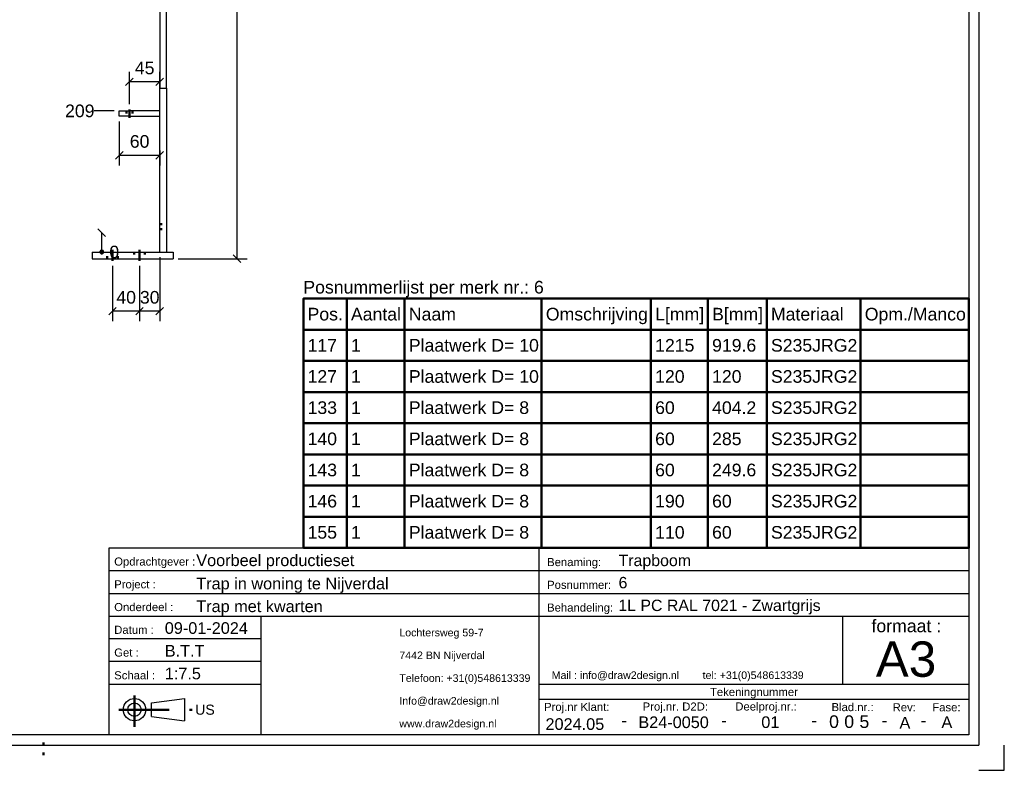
# Model space of a CAD drawing. Header units: millimetres. Extents: x -40 to 380, y -1148 to -851.
# Tile 3 of 4: x 185 to 380, y -1148 to -1000. Entities that reach past the tile are written whole.
import ezdxf
from ezdxf.enums import TextEntityAlignment as Align

# ---------------------------------------------------------------- set-up
doc = ezdxf.new("R2010")
doc.units = ezdxf.units.MM
for name, pattern in [('DASHDOT', [8.5, 4, -2, 0.5, -2]), ('DOT', [2, 0.5, -1.5]), ('STRICHPUNKT2', [18.5, 10, -4, 0.5, -4])]:
    doc.linetypes.add(name, pattern=pattern)
doc.layers.get('0').update_dxf_attribs({"linetype": 'CONTINUOUS'})
for name, color, linetype in [('DIM49', 4, 'CONTINUOUS'), ('LE_MIDDLE', 7, 'CONTINUOUS'), ('TXT_ALL', 7, 'CONTINUOUS'), ('TXT_DIM49', 2, 'CONTINUOUS'), ('TXT_YELLOW', 2, 'CONTINUOUS')]:
    doc.layers.add(name, color=color, linetype=linetype)
doc.layers.add('LE_ALL', color=7, linetype='CONTINUOUS', lineweight=50)
doc.styles.add('ARIAL', font='arial.ttf')

# ---------------------------------------------------------------- blocks, each defined once
blk = doc.blocks.new('BOM-P6_00003', base_point=(241.38, -1104.49))
at = {"layer": 'LE_ALL', "color": 8}
for p, q in [((249.95, -1055.16), (249.95, -1104.49)), ((261.41, -1055.16), (261.41, -1104.49)), ((288.5, -1055.16), (288.5, -1104.49)), ((310.11, -1055.16), (310.11, -1104.49)), ((321.37, -1055.16), (321.37, -1104.49)), ((333.01, -1055.16), (333.01, -1104.49)), ((351.56, -1055.16), (351.56, -1104.49)), ((241.38, -1061.32), (372.98, -1061.32)), ((241.38, -1067.49), (372.98, -1067.49)), ((241.38, -1073.66), (372.98, -1073.66)), ((241.38, -1079.82), (372.98, -1079.82)), ((241.38, -1085.99), (372.98, -1085.99)), ((241.38, -1092.16), (372.98, -1092.16)), ((241.38, -1098.32), (372.98, -1098.32))]:
    blk.add_line(p, q, dxfattribs=at)
blk.add_lwpolyline([(241.38, -1104.49), (372.98, -1104.49), (372.98, -1055.16), (241.38, -1055.16)], close=True, dxfattribs=at)
at = {"layer": 'TXT_YELLOW', "style": 'ARIAL'}
blk.add_text('Posnummerlijst per merk nr.: 6', height=2.5, dxfattribs=at).set_placement((241.38, -1054.16))
for s, p in [('Pos.', (242.21, -1058.24)), ('Aantal', (250.79, -1058.24)), ('Naam', (262.24, -1058.24)), ('Omschrijving', (289.33, -1058.24)), ('L[mm]', (310.94, -1058.24)), ('B[mm]', (322.2, -1058.24)), ('Materiaal', (333.84, -1058.24)), ('Opm./Manco', (352.39, -1058.24)), ('Plaatwerk D= 10', (262.24, -1064.41)), ('117', (242.21, -1064.41)), ('1', (250.79, -1064.41)), ('1215', (310.94, -1064.41)), ('919.6', (322.2, -1064.41)), ('S235JRG2', (333.84, -1064.41)), ('127', (242.21, -1070.57)), ('1', (250.79, -1070.57)), ('Plaatwerk D= 10', (262.24, -1070.57)), ('120', (310.94, -1070.57)), ('120', (322.2, -1070.57)), ('S235JRG2', (333.84, -1070.57)), ('133', (242.21, -1076.74)), ('1', (250.79, -1076.74)), ('Plaatwerk D= 8', (262.24, -1076.74)), ('60', (310.94, -1076.74)), ('404.2', (322.2, -1076.74)), ('S235JRG2', (333.84, -1076.74)), ('140', (242.21, -1082.91)), ('1', (250.79, -1082.91)), ('Plaatwerk D= 8', (262.24, -1082.91)), ('60', (310.94, -1082.91)), ('285', (322.2, -1082.91)), ('S235JRG2', (333.84, -1082.91)), ('143', (242.21, -1089.07)), ('1', (250.79, -1089.07)), ('Plaatwerk D= 8', (262.24, -1089.07)), ('60', (310.94, -1089.07)), ('249.6', (322.2, -1089.07)), ('S235JRG2', (333.84, -1089.07)), ('146', (242.21, -1095.24)), ('1', (250.79, -1095.24)), ('Plaatwerk D= 8', (262.24, -1095.24)), ('190', (310.94, -1095.24)), ('60', (322.2, -1095.24)), ('S235JRG2', (333.84, -1095.24)), ('Plaatwerk D= 8', (262.24, -1101.41)), ('155', (242.21, -1101.41)), ('1', (250.79, -1101.41)), ('110', (310.94, -1101.41)), ('60', (322.2, -1101.41)), ('S235JRG2', (333.84, -1101.41))]:
    blk.add_text(s, height=2.5, dxfattribs=at).set_placement(p, align=Align.MIDDLE_LEFT)
blk = doc.blocks.new('TFIELD_00005', base_point=(354.57, -1126.49))
at = {"layer": 'TXT_YELLOW', "style": 'ARIAL'}
blk.add_text('A3', height=7, dxfattribs=at).set_placement((354.57, -1126.49), align=Align.MIDDLE_LEFT)
blk = doc.blocks.new('FLEX_00004', base_point=(360.48, -1131.49))
blk.add_blockref('TFIELD_00005', (354.57, -1126.49))
blk = doc.blocks.new('TFIELD_00008', base_point=(290.49, -1129.67))
at = {"layer": 'TXT_YELLOW', "style": 'ARIAL'}
blk.add_text('Mail : info@draw2design.nl        tel: +31(0)548613339', height=1.5, dxfattribs=at).set_placement((290.49, -1129.67), align=Align.MIDDLE_LEFT)
blk = doc.blocks.new('FLEX_00007', base_point=(290.49, -1130.92))
blk.add_blockref('TFIELD_00008', (290.49, -1129.67))
blk = doc.blocks.new('DRAW2DESIGNLOGO_00006', base_point=(290.42, -1128))
blk.add_blockref('FLEX_00007', (290.49, -1130.92))
blk = doc.blocks.new('TFIELD_00012', base_point=(219.98, -1136.49))
at = {"layer": 'TXT_YELLOW', "style": 'ARIAL'}
blk.add_text('US', height=2, dxfattribs=at).set_placement((219.98, -1136.49), align=Align.MIDDLE_LEFT)
blk = doc.blocks.new('FLEX_00011', base_point=(219.98, -1136.49))
blk.add_blockref('TFIELD_00012', (219.98, -1136.49))
blk = doc.blocks.new('US_00010', base_point=(209.32, -1136.49))
blk.add_line((211.34, -1137.82), (217.9, -1138.71))
blk.add_lwpolyline([(211.34, -1137.82), (211.34, -1135.16), (217.9, -1134.27), (217.9, -1138.71)])
for radius in [2.22, 1.33]:
    blk.add_circle((207.98, -1136.49), radius)
at = {"layer": 'LE_ALL', "color": 1, "linetype": 'STRICHPUNKT2'}
for p, q in [((207.98, -1133.67), (207.98, -1139.89)), ((204.88, -1136.49), (219.75, -1136.49))]:
    blk.add_line(p, q, dxfattribs=at)
blk.add_blockref('FLEX_00011', (219.98, -1136.49))
blk = doc.blocks.new('TFIELD_00015', base_point=(260.36, -1139.24))
at = {"layer": 'TXT_YELLOW', "style": 'ARIAL'}
for s, p in [('Lochtersweg 59-7', (260.36, -1121.24)), ('7442 BN Nijverdal', (260.36, -1125.74)), ('Telefoon: +31(0)548613339', (260.36, -1130.24)), ('Info@draw2design.nl', (260.36, -1134.74)), ('www.draw2design.nl', (260.36, -1139.24))]:
    blk.add_text(s, height=1.5, dxfattribs=at).set_placement(p, align=Align.MIDDLE_LEFT)
blk = doc.blocks.new('FLEX_00014', base_point=(273.17, -1141.49))
blk.add_blockref('TFIELD_00015', (260.36, -1139.24))
blk = doc.blocks.new('D2D_00013', base_point=(233.23, -1139.63))
blk.add_blockref('FLEX_00014', (273.17, -1141.49))
blk = doc.blocks.new('SCHRIFE_00017', base_point=(213.98, -1121.49))
for p, q in [((202.98, -1104.49), (287.98, -1104.49)), ((287.98, -1104.49), (372.98, -1104.49)), ((287.98, -1141.49), (287.98, -1104.49)), ((372.98, -1104.49), (372.98, -1141.49)), ((202.98, -1108.99), (287.98, -1108.99)), ((287.98, -1108.99), (372.98, -1108.99)), ((202.98, -1113.49), (287.98, -1113.49)), ((287.98, -1113.49), (372.98, -1113.49)), ((202.98, -1117.99), (372.98, -1117.99)), ((232.98, -1117.99), (232.98, -1141.49)), ((347.98, -1117.99), (347.98, -1131.49)), ((232.98, -1122.49), (202.98, -1122.49)), ((232.98, -1126.99), (202.98, -1126.99)), ((232.98, -1131.49), (202.98, -1131.49)), ((372.98, -1131.49), (287.98, -1131.49)), ((372.98, -1134.49), (287.98, -1134.49))]:
    blk.add_line(p, q)
blk.add_lwpolyline([(372.98, -1141.49), (202.98, -1141.49), (202.98, -1104.49)])
at = {"layer": 'TXT_YELLOW', "style": 'ARIAL'}
for s, height, p in [('Voorbeel productieset', 2.3, (220.21, -1108.09)), ('Trapboom', 2.25, (303.71, -1108.09)), ('Trap in woning te Nijverdal', 2.3, (220.21, -1112.69)), ('6', 2.25, (303.71, -1112.48)), ('Trap met kwarten', 2.3, (220.21, -1117.19)), ('1L PC RAL 7021 - Zwartgrijs', 2.25, (303.66, -1116.98)), ('09-01-2024', 2.3, (213.98, -1121.49)), ('B.T.T', 2.3, (213.98, -1125.99)), ('1:7.5', 2.3, (213.98, -1130.49))]:
    blk.add_text(s, height=height, dxfattribs=at).set_placement(p)
for s, height, p in [('2024.05', 2.3, (295.07, -1140.49)), ('-', 2.5, (304.81, -1139.83)), ('B24-0050', 2.3, (314.59, -1140.13)), ('-', 2.5, (324.56, -1139.83)), ('01', 2.3, (333.72, -1140.11)), ('-', 2.5, (342.39, -1139.83)), ('-', 2.5, (356.32, -1139.83)), ('A', 2.3, (360.33, -1140.22)), ('-', 2.5, (363.98, -1139.83)), ('A', 2.3, (368.63, -1140.12))]:
    blk.add_text(s, height=height, dxfattribs=at).set_placement(p, align=Align.CENTER)
blk = doc.blocks.new('TFIELD_00021', base_point=(351.34, -1138.86))
at = {"layer": 'TXT_ALL', "style": 'ARIAL'}
blk.add_text('5', height=2.5, dxfattribs=at).set_placement((351.34, -1138.86), align=Align.MIDDLE_LEFT)
blk = doc.blocks.new('5_00020')
blk.add_blockref('TFIELD_00021', (351.34, -1138.86))
blk = doc.blocks.new('TELLER1_00019')
blk.add_blockref('5_00020', (0, 0))
blk = doc.blocks.new('TFIELD_00024', base_point=(348.34, -1138.86))
at = {"layer": 'TXT_ALL', "style": 'ARIAL'}
blk.add_text('0', height=2.5, dxfattribs=at).set_placement((348.34, -1138.86), align=Align.MIDDLE_LEFT)
blk = doc.blocks.new('0_00023')
blk.add_blockref('TFIELD_00024', (348.34, -1138.86))
blk = doc.blocks.new('TELLER2_00022')
blk.add_blockref('0_00023', (0, 0))
blk = doc.blocks.new('TFIELD_00027', base_point=(345.34, -1138.86))
at = {"layer": 'TXT_ALL', "style": 'ARIAL'}
blk.add_text('0', height=2.5, dxfattribs=at).set_placement((345.34, -1138.86), align=Align.MIDDLE_LEFT)
blk = doc.blocks.new('0_00026')
blk.add_blockref('TFIELD_00027', (345.34, -1138.86))
blk = doc.blocks.new('TELLER3_00025')
blk.add_blockref('0_00026', (0, 0))
blk = doc.blocks.new('NL_00028', base_point=(203.98, -1107.99))
at = {"layer": 'TXT_ALL', "color": 1, "style": 'ARIAL'}
blk.add_text('Tekeningnummer', height=1.6, dxfattribs=at).set_placement((330.48, -1132.99), align=Align.MIDDLE_CENTER)
at = {"layer": 'TXT_YELLOW', "style": 'ARIAL'}
for s, p in [('Opdrachtgever :', (203.98, -1107.99)), ('Benaming:', (289.58, -1108.09)), ('Project :', (203.98, -1112.49)), ('Posnummer:', (289.58, -1112.59)), ('Onderdeel :', (203.98, -1116.99)), ('Behandeling:', (289.58, -1117.09)), ('Datum :', (203.98, -1121.49)), ('Get :', (203.98, -1125.99)), ('Schaal :', (203.98, -1130.49)), ('Proj.nr Klant:', (288.98, -1136.74)), ('Proj.nr. D2D:', (308.47, -1136.67)), ('Deelproj.nr.:', (326.79, -1136.66)), ('Blad.nr.:', (345.82, -1136.78)), ('Rev:', (357.9, -1136.82)), ('Fase:', (365.74, -1136.82))]:
    blk.add_text(s, height=1.6, dxfattribs=at).set_placement(p)
blk.add_text('formaat :', height=2.5, dxfattribs=at).set_placement((360.61, -1121.17), align=Align.CENTER)
blk = doc.blocks.new('SCHRIFE_00016')
for name, p in [('SCHRIFE_00017', (213.98, -1121.49)), ('NL_00028', (203.98, -1107.99)), ('TELLER3_00025', (0, 0)), ('TELLER2_00022', (0, 0)), ('TELLER1_00019', (0, 0))]:
    blk.add_blockref(name, p)
blk = doc.blocks.new('DINA3_00002', base_point=(372.98, -1141.49))
for p, q in [((374.98, -856.49), (374.98, -1143.49)), ((372.98, -858.49), (372.98, -1141.49)), ((372.98, -1042.94), (372.98, -1058.62)), ((372.98, -1141.49), (-33.02, -1141.49)), ((-35.02, -1143.49), (374.98, -1143.49))]:
    blk.add_line(p, q)
blk.add_lwpolyline([(374.98, -1148.49), (379.98, -1148.49), (379.98, -1143.49)])
at = {"layer": 'LE_ALL', "linetype": 'DOT'}
blk.add_line((189.98, -1145.49), (189.98, -1141.49), dxfattribs=at)
for name, p in [('BOM-P6_00003', (241.38, -1104.49)), ('SCHRIFE_00016', (0, 0)), ('D2D_00013', (233.23, -1139.63)), ('FLEX_00004', (360.48, -1131.49)), ('DRAW2DESIGNLOGO_00006', (290.42, -1128)), ('US_00010', (209.32, -1136.49))]:
    blk.add_blockref(name, p)
blk = doc.blocks.new('_ZBL0024_00001')
blk.add_blockref('DINA3_00002', (372.98, -1141.49))
blk = doc.blocks.new('_D40', base_point=(226.76, -988.18))
at = {"layer": 'DIM49', "color": 1}
for p, q in [((229.01, -924.08), (227.51, -922.58)), ((215.32, -923.33), (230.26, -923.33)), ((228.26, -923.33), (228.26, -1047.28)), ((216.65, -1047.28), (230.26, -1047.28)), ((227.51, -1046.53), (229.01, -1048.03))]:
    blk.add_line(p, q, dxfattribs=at)
at = {"layer": 'TXT_DIM49', "style": 'ARIAL'}
blk.add_text('930', height=2.5, rotation=90.0002, dxfattribs=at).set_placement((226.76, -988.18))
blk = doc.blocks.new('Plaatwerk D_ 10_00144', base_point=(212.98, -1040.42))
for p, q in [((212.98, -923.33), (212.98, -1013.51)), ((212.98, -923.33), (214.32, -923.33)), ((214.32, -1013.51), (214.32, -923.33)), ((212.98, -1045.95), (212.98, -1013.51)), ((212.98, -1045.95), (214.32, -1045.95))]:
    blk.add_line(p, q)
blk.add_lwpolyline([(212.98, -1013.51), (214.32, -1013.51), (214.32, -1045.95)])
at = {"layer": 'LE_ALL', "color": 3, "linetype": 'DOT'}
for p, q in [((212.98, -960.37), (214.32, -960.37)), ((212.98, -1040.42), (214.32, -1040.42)), ((212.98, -1041.4), (214.32, -1041.4))]:
    blk.add_line(p, q, dxfattribs=at)
at = {"layer": 'LE_MIDDLE', "color": 2, "linetype": 'DASHDOT'}
for p, q in [((212.98, -943.35), (212.98, -942.28)), ((212.98, -958.01), (212.98, -943.35)), ((212.98, -968.6), (212.98, -967.53)), ((212.98, -993.85), (212.98, -992.78)), ((212.98, -1019.1), (212.98, -1018.03))]:
    blk.add_line(p, q, dxfattribs=at)
blk.add_blockref('_D40', (226.76, -988.18))
blk = doc.blocks.new('Plaatwerk D_ 10_00143')
blk.add_blockref('Plaatwerk D_ 10_00144', (212.98, -1040.42))
blk = doc.blocks.new('Plaatwerk D_ 8_00146', base_point=(208.72, -947.35))
for p, q in [((204.98, -943.35), (204.98, -956.95)), ((212.98, -943.35), (204.98, -943.35)), ((212.98, -943.35), (212.98, -958.01)), ((212.98, -958.01), (206.05, -958.01))]:
    blk.add_line(p, q)
for centre in [(207.65, -947.35), (207.65, -955.35)]:
    blk.add_circle(centre, 1.07)
blk.add_arc((206.05, -956.95), 1.07, 180, -90)
blk = doc.blocks.new('_00148', base_point=(207.65, -955.35))
at = {"layer": 'LE_ALL', "color": 1, "linetype": 'STRICHPUNKT2'}
for p, q in [((207.65, -947.35), (207.65, -945.88)), ((207.65, -947.35), (207.65, -945.88)), ((207.65, -947.35), (206.18, -947.35)), ((207.65, -947.35), (206.18, -947.35)), ((207.65, -947.35), (209.12, -947.35)), ((207.65, -947.35), (207.65, -948.81)), ((207.65, -947.35), (209.12, -947.35)), ((207.65, -947.35), (207.65, -948.81)), ((207.65, -955.35), (207.65, -953.88)), ((207.65, -955.35), (207.65, -953.88)), ((207.65, -955.35), (206.18, -955.35)), ((207.65, -955.35), (206.18, -955.35)), ((207.65, -955.35), (209.12, -955.35)), ((207.65, -955.35), (207.65, -956.81)), ((207.65, -955.35), (209.12, -955.35)), ((207.65, -955.35), (207.65, -956.81))]:
    blk.add_line(p, q, dxfattribs=at)
blk = doc.blocks.new('_00147')
blk.add_blockref('_00148', (207.65, -955.35))
blk = doc.blocks.new('Plaatwerk D_ 8_00145')
for name, p in [('Plaatwerk D_ 8_00146', (208.72, -947.35)), ('_00147', (0, 0))]:
    blk.add_blockref(name, p)
blk = doc.blocks.new('_D30', base_point=(194.26, -1019.28))
at = {"layer": 'DIM49', "color": 1}
blk.add_line((203.98, -1018.03), (200.02, -1018.03), dxfattribs=at)
at = {"layer": 'TXT_DIM49', "style": 'ARIAL'}
blk.add_text('209', height=2.5, dxfattribs=at).set_placement((194.26, -1019.28))
blk = doc.blocks.new('_D31', base_point=(194.26, -994.13))
at = {"layer": 'DIM49', "color": 1}
blk.add_line((203.98, -992.78), (200.02, -992.78), dxfattribs=at)
at = {"layer": 'TXT_DIM49', "style": 'ARIAL'}
blk.add_text('399', height=2.5, dxfattribs=at).set_placement((194.26, -994.13))
blk = doc.blocks.new('_D32', base_point=(194.26, -968.78))
at = {"layer": 'DIM49', "color": 1}
blk.add_line((203.98, -967.53), (200.02, -967.53), dxfattribs=at)
at = {"layer": 'TXT_DIM49', "style": 'ARIAL'}
blk.add_text('588', height=2.5, dxfattribs=at).set_placement((194.26, -968.78))
blk = doc.blocks.new('_D33', base_point=(194.26, -943.53))
at = {"layer": 'DIM49', "color": 1}
blk.add_line((203.98, -942.28), (200.02, -942.28), dxfattribs=at)
at = {"layer": 'TXT_DIM49', "style": 'ARIAL'}
blk.add_text('778', height=2.5, dxfattribs=at).set_placement((194.26, -943.53))
blk = doc.blocks.new('_D34', base_point=(194.26, -924.58))
at = {"layer": 'DIM49', "color": 1}
blk.add_line((211.98, -923.33), (200.02, -923.33), dxfattribs=at)
at = {"layer": 'TXT_DIM49', "style": 'ARIAL'}
blk.add_text('920', height=2.5, dxfattribs=at).set_placement((194.26, -924.58))
blk = doc.blocks.new('_D35', base_point=(203.02, -1047.2))
at = {"layer": 'DIM49', "color": 1}
for p, q in [((202.27, -1042.86), (200.77, -1041.36)), ((201.52, -1045.95), (201.52, -1042.11)), ((200.65, -1045.95), (203.02, -1045.95)), ((201.89, -1046.02), (201.16, -1046.02)), ((201.87, -1045.82), (201.17, -1045.82)), ((201.78, -1046.22), (201.27, -1046.22)), ((201.71, -1045.62), (201.34, -1045.62))]:
    blk.add_line(p, q, dxfattribs=at)
blk.add_lwpolyline([(201.62, -1046.31), (201.71, -1046.27), (201.79, -1046.21), (201.85, -1046.13), (201.89, -1046.04), (201.9, -1045.95), (201.89, -1045.85), (201.85, -1045.76), (201.79, -1045.68), (201.71, -1045.62), (201.62, -1045.58), (201.52, -1045.57), (201.43, -1045.58), (201.34, -1045.62), (201.26, -1045.68), (201.2, -1045.76), (201.16, -1045.85), (201.15, -1045.95), (201.16, -1046.04), (201.2, -1046.13), (201.26, -1046.21), (201.34, -1046.27), (201.43, -1046.31), (201.52, -1046.32)], close=True, dxfattribs=at)
at = {"layer": 'TXT_DIM49', "style": 'ARIAL'}
blk.add_text('0', height=2.5, dxfattribs=at).set_placement((203.02, -1047.2))
blk = doc.blocks.new('_D36', base_point=(209.06, -1056.16))
at = {"layer": 'DIM49', "color": 1}
for p, q in [((212.98, -1046.95), (212.98, -1059.66)), ((208.98, -1048.68), (208.98, -1059.66)), ((209.73, -1056.91), (208.23, -1058.41)), ((212.23, -1058.41), (213.73, -1056.91)), ((212.98, -1057.66), (208.98, -1057.66))]:
    blk.add_line(p, q, dxfattribs=at)
at = {"layer": 'TXT_DIM49', "style": 'ARIAL'}
blk.add_text('30', height=2.5, dxfattribs=at).set_placement((209.06, -1056.16))
blk = doc.blocks.new('_D37', base_point=(204.4, -1056.16))
at = {"layer": 'DIM49', "color": 1}
for p, q in [((203.65, -1048.68), (203.65, -1059.66)), ((208.98, -1048.68), (208.98, -1059.66)), ((204.4, -1056.91), (202.9, -1058.41)), ((208.23, -1058.41), (209.73, -1056.91)), ((208.98, -1057.66), (203.65, -1057.66))]:
    blk.add_line(p, q, dxfattribs=at)
at = {"layer": 'TXT_DIM49', "style": 'ARIAL'}
blk.add_text('40', height=2.5, dxfattribs=at).set_placement((204.4, -1056.16))
blk = doc.blocks.new('Plaatwerk D_ 10_00150', base_point=(204.72, -1047.28))
for p, q in [((199.65, -1045.95), (199.65, -1047.28)), ((199.65, -1047.28), (215.65, -1047.28))]:
    blk.add_line(p, q)
blk.add_lwpolyline([(199.65, -1045.95), (215.65, -1045.95), (215.65, -1047.28)])
at = {"layer": 'LE_ALL', "color": 3, "linetype": 'DOT'}
for p, q in [((202.58, -1047.28), (202.58, -1045.95)), ((204.72, -1047.28), (204.72, -1045.95)), ((207.92, -1045.95), (207.92, -1047.28)), ((210.05, -1045.95), (210.05, -1047.28))]:
    blk.add_line(p, q, dxfattribs=at)
for name, p in [('_D34', (194.26, -924.58)), ('_D33', (194.26, -943.53)), ('_D32', (194.26, -968.78)), ('_D31', (194.26, -994.13)), ('_D30', (194.26, -1019.28)), ('_D35', (203.02, -1047.2)), ('_D36', (209.06, -1056.16)), ('_D37', (204.4, -1056.16))]:
    blk.add_blockref(name, p)
blk = doc.blocks.new('_00152', base_point=(203.65, -1047.68))
at = {"layer": 'LE_ALL', "color": 1, "linetype": 'STRICHPUNKT2'}
for p, q in [((203.65, -1047.68), (203.65, -1045.55)), ((208.98, -1045.55), (208.98, -1047.68))]:
    blk.add_line(p, q, dxfattribs=at)
blk = doc.blocks.new('_00151')
blk.add_blockref('_00152', (203.65, -1047.68))
blk = doc.blocks.new('Plaatwerk D_ 10_00149')
for name, p in [('Plaatwerk D_ 10_00150', (204.72, -1047.28)), ('_00151', (0, 0))]:
    blk.add_blockref(name, p)
blk = doc.blocks.new('_D38', base_point=(207.06, -1025.32))
at = {"layer": 'DIM49', "color": 1}
for p, q in [((204.98, -1020.1), (204.98, -1028.82)), ((212.98, -1025.87), (212.98, -1028.82)), ((205.73, -1026.07), (204.23, -1027.57)), ((204.98, -1026.82), (212.98, -1026.82)), ((212.23, -1027.57), (213.73, -1026.07))]:
    blk.add_line(p, q, dxfattribs=at)
at = {"layer": 'TXT_DIM49', "style": 'ARIAL'}
blk.add_text('60', height=2.5, dxfattribs=at).set_placement((207.06, -1025.32))
blk = doc.blocks.new('_D39', base_point=(208.06, -1010.79))
at = {"layer": 'DIM49', "color": 1}
for p, q in [((206.98, -1016.73), (206.98, -1010.29)), ((212.98, -1017.03), (212.98, -1010.29)), ((207.73, -1011.54), (206.23, -1013.04)), ((212.98, -1012.29), (206.98, -1012.29)), ((212.23, -1013.04), (213.73, -1011.54))]:
    blk.add_line(p, q, dxfattribs=at)
at = {"layer": 'TXT_DIM49', "style": 'ARIAL'}
blk.add_text('45', height=2.5, dxfattribs=at).set_placement((208.06, -1010.79))
blk = doc.blocks.new('Plaatwerk D_ 8_00155', base_point=(206.38, -1018.03))
for p, q in [((206.98, -1019.1), (206.98, -1018.03)), ((212.98, -1018.03), (206.98, -1018.03)), ((212.98, -1019.1), (212.98, -1018.03)), ((206.98, -1019.1), (212.98, -1019.1))]:
    blk.add_line(p, q)
blk.add_lwpolyline([(206.98, -1019.1), (204.98, -1019.1), (204.98, -1018.03), (206.98, -1018.03)])
at = {"layer": 'LE_ALL', "color": 3, "linetype": 'DOT'}
for p, q in [((206.38, -1018.03), (206.38, -1019.1)), ((207.58, -1018.03), (207.58, -1019.1))]:
    blk.add_line(p, q, dxfattribs=at)
for name, p in [('_D39', (208.06, -1010.79)), ('_D38', (207.06, -1025.32))]:
    blk.add_blockref(name, p)
blk = doc.blocks.new('_00157', base_point=(206.98, -1017.73))
at = {"layer": 'LE_ALL', "color": 1, "linetype": 'STRICHPUNKT2'}
blk.add_line((206.98, -1017.73), (206.98, -1019.4), dxfattribs=at)
blk.add_line((206.98, -1017.73), (206.98, -1019.4), dxfattribs=at)
blk = doc.blocks.new('_00156')
blk.add_blockref('_00157', (206.98, -1017.73))
blk = doc.blocks.new('Plaatwerk D_ 8_00154')
for name, p in [('Plaatwerk D_ 8_00155', (206.38, -1018.03)), ('_00156', (0, 0))]:
    blk.add_blockref(name, p)
blk = doc.blocks.new('Plaatwerk D_ 8_00159', base_point=(206.41, -993.85))
for p, q in [((206.98, -993.85), (206.98, -992.78)), ((206.98, -992.78), (212.98, -992.78)), ((212.98, -993.85), (212.98, -992.78)), ((206.98, -993.85), (204.98, -993.85)), ((212.98, -993.85), (206.98, -993.85))]:
    blk.add_line(p, q)
blk.add_lwpolyline([(204.98, -993.85), (204.98, -992.78), (206.98, -992.78)])
at = {"layer": 'LE_ALL', "color": 3, "linetype": 'DOT'}
for p, q in [((206.38, -992.78), (206.38, -993.85)), ((206.41, -993.85), (206.41, -992.78)), ((207.58, -992.78), (207.58, -993.85))]:
    blk.add_line(p, q, dxfattribs=at)
blk = doc.blocks.new('_00161', base_point=(206.98, -992.48))
at = {"layer": 'LE_ALL', "color": 1, "linetype": 'STRICHPUNKT2'}
blk.add_line((206.98, -992.48), (206.98, -994.15), dxfattribs=at)
blk.add_line((206.98, -992.48), (206.98, -994.15), dxfattribs=at)
blk.add_line((206.98, -992.48), (206.98, -994.15), dxfattribs=at)
blk = doc.blocks.new('_00160')
blk.add_blockref('_00161', (206.98, -992.48))
blk = doc.blocks.new('Plaatwerk D_ 8_00158')
for name, p in [('Plaatwerk D_ 8_00159', (206.41, -993.85)), ('_00160', (0, 0))]:
    blk.add_blockref(name, p)
blk = doc.blocks.new('Plaatwerk D_ 8_00163', base_point=(205.76, -968.6))
for p, q in [((204.98, -968.6), (204.98, -967.53)), ((207.56, -967.53), (204.98, -967.53)), ((207.56, -968.6), (207.56, -967.53)), ((212.98, -967.53), (207.56, -967.53)), ((212.98, -968.6), (212.98, -967.53)), ((204.98, -968.6), (207.56, -968.6)), ((207.56, -968.6), (212.98, -968.6))]:
    blk.add_line(p, q)
at = {"layer": 'LE_ALL', "color": 3, "linetype": 'DOT'}
for p, q in [((205.76, -968.6), (205.76, -967.53)), ((206.38, -967.53), (206.38, -968.6)), ((207.58, -967.53), (207.58, -968.6))]:
    blk.add_line(p, q, dxfattribs=at)
blk = doc.blocks.new('_00165', base_point=(206.98, -967.23))
at = {"layer": 'LE_ALL', "color": 1, "linetype": 'STRICHPUNKT2'}
blk.add_line((206.98, -967.23), (206.98, -968.9), dxfattribs=at)
blk.add_line((206.98, -967.23), (206.98, -968.9), dxfattribs=at)
blk.add_line((206.98, -967.23), (206.98, -968.9), dxfattribs=at)
blk = doc.blocks.new('_00164')
blk.add_blockref('_00165', (206.98, -967.23))
blk = doc.blocks.new('Plaatwerk D_ 8_00162')
for name, p in [('Plaatwerk D_ 8_00163', (205.76, -968.6)), ('_00164', (0, 0))]:
    blk.add_blockref(name, p)
blk = doc.blocks.new('Plaatwerk D_ 8_00167', base_point=(206.38, -942.28))
for p, q in [((204.98, -943.35), (204.98, -942.28)), ((208.2, -942.28), (204.98, -942.28)), ((212.98, -943.35), (212.98, -942.28)), ((204.98, -943.35), (208.2, -943.35)), ((212.98, -943.35), (208.2, -943.35))]:
    blk.add_line(p, q)
blk.add_lwpolyline([(208.2, -943.35), (208.2, -942.28), (212.98, -942.28)])
at = {"layer": 'LE_ALL', "color": 3, "linetype": 'DOT'}
for p, q in [((206.38, -942.28), (206.38, -943.35)), ((207.58, -942.28), (207.58, -943.35))]:
    blk.add_line(p, q, dxfattribs=at)
blk = doc.blocks.new('_00169', base_point=(206.98, -941.98))
at = {"layer": 'LE_ALL', "color": 1, "linetype": 'STRICHPUNKT2'}
blk.add_line((206.98, -941.98), (206.98, -943.65), dxfattribs=at)
blk.add_line((206.98, -941.98), (206.98, -943.65), dxfattribs=at)
blk = doc.blocks.new('_00168')
blk.add_blockref('_00169', (206.98, -941.98))
blk = doc.blocks.new('Plaatwerk D_ 8_00166')
for name, p in [('Plaatwerk D_ 8_00167', (206.38, -942.28)), ('_00168', (0, 0))]:
    blk.add_blockref(name, p)
blk = doc.blocks.new('Trededragers_00153')
for name in ['Plaatwerk D_ 8_00166', 'Plaatwerk D_ 8_00162', 'Plaatwerk D_ 8_00158', 'Plaatwerk D_ 8_00154']:
    blk.add_blockref(name, (0, 0))
blk = doc.blocks.new('Trapboom_00142')
for name in ['Plaatwerk D_ 10_00149', 'Plaatwerk D_ 10_00143', 'Trededragers_00153', 'Plaatwerk D_ 8_00145']:
    blk.add_blockref(name, (0, 0))
blk = doc.blocks.new('BNR 14_00141')
blk.add_blockref('Trapboom_00142', (0, 0))
blk = doc.blocks.new('Breda_00140')
blk.add_blockref('BNR 14_00141', (0, 0))
blk = doc.blocks.new('_A3D0036_00139')
blk.add_blockref('Breda_00140', (0, 0))
blk = doc.blocks.new('_ANS0036_00138')
blk.add_blockref('_A3D0036_00139', (0, 0))

msp = doc.modelspace()

# ---------------------------------------------------------------- block references
for name in ['_ZBL0024_00001', '_ANS0036_00138']:
    msp.add_blockref(name, (0, 0))

doc.saveas('drawing.dxf')
